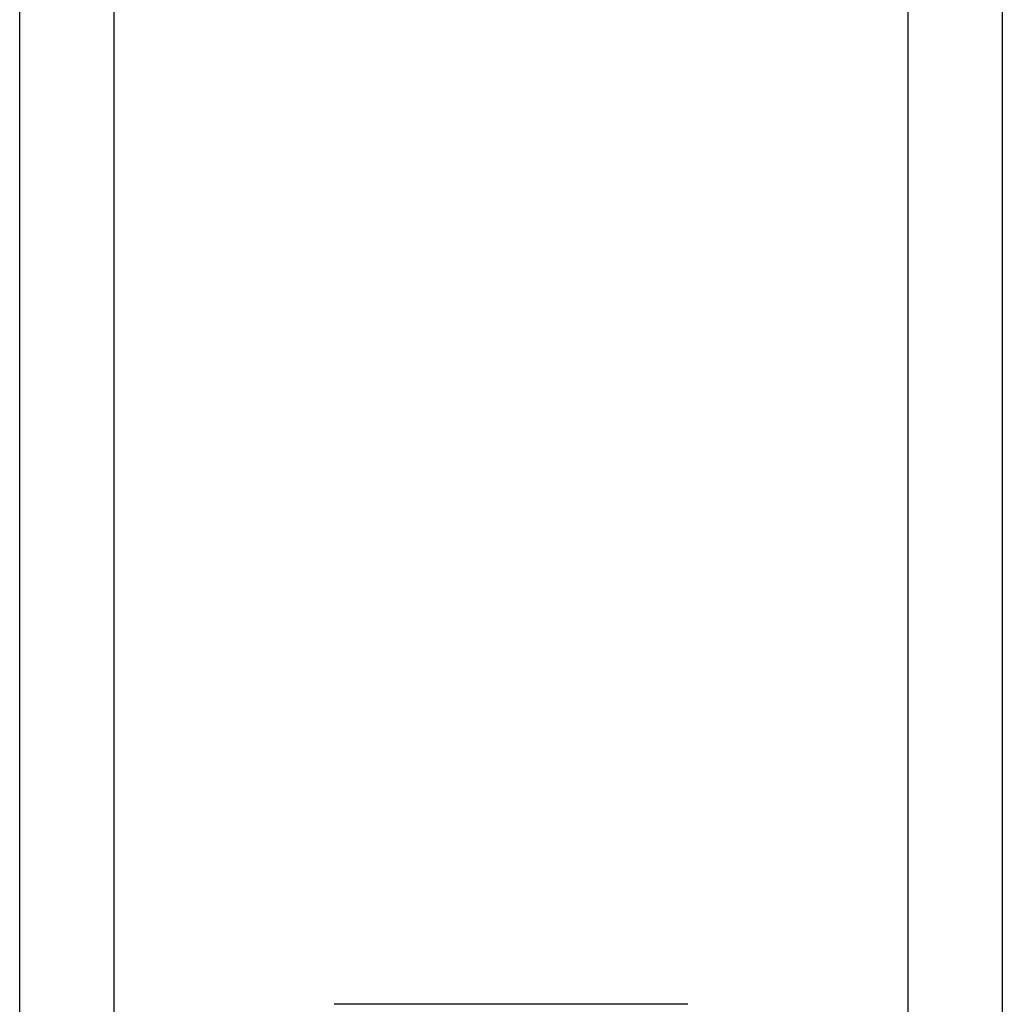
# Model space of a CAD drawing. Header units: inches. Extents: x 0 to 152, y -25 to 98.
# Tile 10 of 88: x 10.247 to 10.949, y 35.841 to 36.545. Entities that reach past the tile are written whole.
import ezdxf

# ---------------------------------------------------------------- set-up
doc = ezdxf.new("R2010")
doc.units = ezdxf.units.IN
doc.header["$LTSCALE"] = 9.095314
doc.header["$MEASUREMENT"] = 0
doc.layers.add('Visible Edges(ANSI)', color=7, linetype='Continuous', lineweight=25)
doc.layers.add('Visible Tangent Edges(ANSI)', color=7, linetype='Continuous', lineweight=25)

msp = doc.modelspace()

# ---------------------------------------------------------------- linework, layer by layer
at = {"layer": 'Visible Edges(ANSI)'}
for p, q in [((10.24703, 35.13893), (10.24703, 69.26398)), ((10.94931, 69.26398), (10.94931, 35.13893)), ((10.72457, 35.84106), (10.47177, 35.84106))]:
    msp.add_line(p, q, dxfattribs=at)
at = {"layer": 'Visible Tangent Edges(ANSI)'}
for p, q in [((10.31432, 69.26398), (10.31432, 35.13893)), ((10.88201, 35.13893), (10.88201, 69.26398))]:
    msp.add_line(p, q, dxfattribs=at)

doc.saveas('drawing.dxf')
